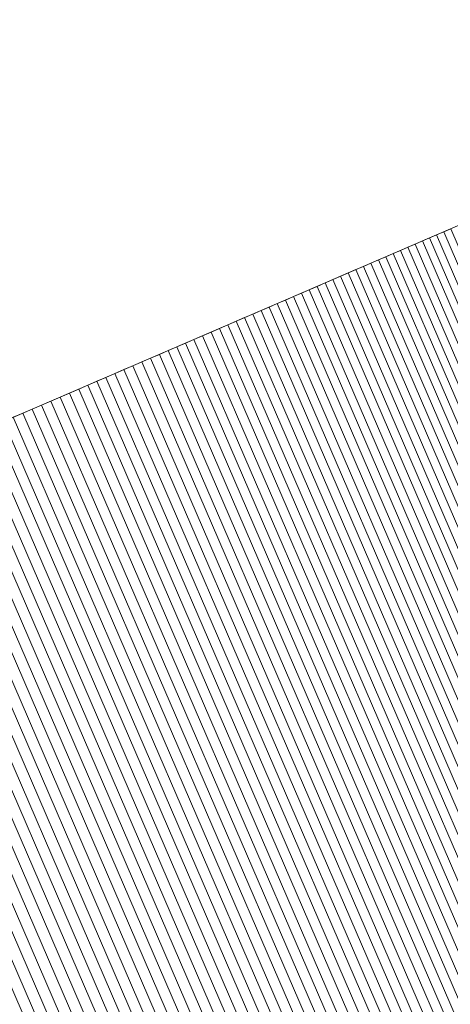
# Model space of a CAD drawing. Header units: centimetres. Extents: x -72 to 74, y -14 to 13.
# Tile 16 of 61: x -23.19 to -21.28, y 8.26 to 12.64. Entities that reach past the tile are written whole.
import ezdxf

# ---------------------------------------------------------------- set-up
doc = ezdxf.new("R2010")
doc.units = ezdxf.units.CM
doc.header["$LTSCALE"] = 2.54
doc.layers.add('Lucido design-1', color=7, linetype='Continuous')

# ---------------------------------------------------------------- blocks, each defined once
blk = doc.blocks.new('Gruppo-1')
at = {"color": 230, "linetype": 'Continuous', "lineweight": 9}
for points, invisible_edges in [([(-19.1811, 12.6131, 81.0804), (-19.1283, 12.6359, -57.895), (-72.3818, -10.3438, -57.895), (-19.1811, 12.6131, 81.0804)], 13), ([(-72.3818, -10.3438, 81.0804), (-52.9102, -1.9415, 109.0067), (-19.1811, 12.6131, 81.0804), (-72.3818, -10.3438, 81.0804)], 15), ([(-72.3818, -10.3438, -57.895), (-72.3818, -10.3438, 81.0804), (-19.1811, 12.6131, 81.0804), (-72.3818, -10.3438, -57.895)], 14), ([(-52.9102, -1.9415, 109.0067), (-34.5581, 5.9777, 107.3614), (-19.1811, 12.6131, 81.0804), (-52.9102, -1.9415, 109.0067)], 15), ([(-34.5581, 5.9777, 107.3614), (-23.9651, 10.5488, 97.6709), (-19.1811, 12.6131, 81.0804), (-34.5581, 5.9777, 107.3614)], 15), ([(-23.9651, 10.5488, 97.6709), (-20.287, 12.1359, 89.3619), (-19.1811, 12.6131, 81.0804), (-23.9651, 10.5488, 97.6709)], 15), ([(-23.9651, 10.5488, 97.6709), (-21.7009, 11.5258, 93.4032), (-20.287, 12.1359, 89.3619), (-23.9651, 10.5488, 97.6709)], 15), ([(-21.7009, 11.5258, 93.4032), (-21.0689, 11.7985, 91.8146), (-20.287, 12.1359, 89.3619), (-21.7009, 11.5258, 93.4032)], 15), ([(-21.7009, 11.5258, 93.4032), (-21.3112, 11.6939, 92.455), (-21.0689, 11.7985, 91.8146), (-21.7009, 11.5258, 93.4032)], 15), ([(-21.3112, 11.6939, 92.455), (-21.2187, 11.7338, 92.2156), (-21.0689, 11.7985, 91.8146), (-21.3112, 11.6939, 92.455)], 15), ([(-21.3112, 11.6939, 92.455), (-21.2802, 11.7073, 92.3753), (-21.2187, 11.7338, 92.2156), (-21.3112, 11.6939, 92.455)], 14), ([(-21.7009, 11.5258, 93.4032), (-21.5348, 11.5975, 93.01), (-21.3112, 11.6939, 92.455), (-21.7009, 11.5258, 93.4032)], 15), ([(-21.5348, 11.5975, 93.01), (-21.4377, 11.6394, 92.7727), (-21.3112, 11.6939, 92.455), (-21.5348, 11.5975, 93.01)], 15), ([(-21.4377, 11.6394, 92.7727), (-21.374, 11.6668, 92.6141), (-21.3112, 11.6939, 92.455), (-21.4377, 11.6394, 92.7727)], 15), ([(-21.374, 11.6668, 92.6141), (-21.3425, 11.6804, 92.5346), (-21.3112, 11.6939, 92.455), (-21.374, 11.6668, 92.6141)], 12), ([(-21.5348, 11.5975, 93.01), (-21.5022, 11.6115, 92.931), (-21.4377, 11.6394, 92.7727), (-21.5348, 11.5975, 93.01)], 14), ([(-21.5022, 11.6115, 92.931), (-21.4698, 11.6255, 92.8519), (-21.4377, 11.6394, 92.7727), (-21.5022, 11.6115, 92.931)], 12), ([(-21.4377, 11.6394, 92.7727), (-21.4057, 11.6531, 92.6935), (-21.374, 11.6668, 92.6141), (-21.4377, 11.6394, 92.7727)], 12), ([(-21.7009, 11.5258, 93.4032), (-21.6338, 11.5547, 93.2462), (-21.5348, 11.5975, 93.01), (-21.7009, 11.5258, 93.4032)], 15), ([(-21.6338, 11.5547, 93.2462), (-21.6006, 11.5691, 93.1676), (-21.5348, 11.5975, 93.01), (-21.6338, 11.5547, 93.2462)], 14), ([(-21.6006, 11.5691, 93.1676), (-21.5676, 11.5833, 93.0888), (-21.5348, 11.5975, 93.01), (-21.6006, 11.5691, 93.1676)], 12), ([(-21.7009, 11.5258, 93.4032), (-21.6673, 11.5403, 93.3248), (-21.6338, 11.5547, 93.2462), (-21.7009, 11.5258, 93.4032)], 12), ([(-23.9651, 10.5488, 97.6709), (-22.9305, 10.9952, 95.9256), (-21.7009, 11.5258, 93.4032), (-23.9651, 10.5488, 97.6709)], 15), ([(-22.9305, 10.9952, 95.9256), (-22.158, 11.3285, 94.4125), (-21.7009, 11.5258, 93.4032), (-22.9305, 10.9952, 95.9256)], 15), ([(-22.158, 11.3285, 94.4125), (-21.9426, 11.4215, 93.9491), (-21.7009, 11.5258, 93.4032), (-22.158, 11.3285, 94.4125)], 15), ([(-21.9426, 11.4215, 93.9491), (-21.8377, 11.4667, 93.7158), (-21.7009, 11.5258, 93.4032), (-21.9426, 11.4215, 93.9491)], 15), ([(-21.8377, 11.4667, 93.7158), (-21.7689, 11.4964, 93.5597), (-21.7009, 11.5258, 93.4032), (-21.8377, 11.4667, 93.7158)], 15), ([(-21.7689, 11.4964, 93.5597), (-21.7348, 11.5111, 93.4815), (-21.7009, 11.5258, 93.4032), (-21.7689, 11.4964, 93.5597)], 12), ([(-21.9426, 11.4215, 93.9491), (-21.8724, 11.4517, 93.7937), (-21.8377, 11.4667, 93.7158), (-21.9426, 11.4215, 93.9491)], 13), ([(-21.8377, 11.4667, 93.7158), (-21.8032, 11.4816, 93.6378), (-21.7689, 11.4964, 93.5597), (-21.8377, 11.4667, 93.7158)], 12), ([(-22.158, 11.3285, 94.4125), (-22.0493, 11.3754, 94.1813), (-21.9426, 11.4215, 93.9491), (-22.158, 11.3285, 94.4125)], 15), ([(-22.0493, 11.3754, 94.1813), (-22.0135, 11.3909, 94.104), (-21.9426, 11.4215, 93.9491), (-22.0493, 11.3754, 94.1813)], 14), ([(-22.0135, 11.3909, 94.104), (-21.9779, 11.4062, 94.0266), (-21.9426, 11.4215, 93.9491), (-22.0135, 11.3909, 94.104)], 12), ([(-21.9426, 11.4215, 93.9491), (-21.9074, 11.4367, 93.8714), (-21.8724, 11.4517, 93.7937), (-21.9426, 11.4215, 93.9491)], 12), ([(-22.158, 11.3285, 94.4125), (-22.1216, 11.3443, 94.3356), (-22.0493, 11.3754, 94.1813), (-22.158, 11.3285, 94.4125)], 14), ([(-22.1216, 11.3443, 94.3356), (-22.0853, 11.3599, 94.2585), (-22.0493, 11.3754, 94.1813), (-22.1216, 11.3443, 94.3356)], 12), ([(-22.9305, 10.9952, 95.9256), (-22.4954, 11.183, 95.0996), (-22.158, 11.3285, 94.4125), (-22.9305, 10.9952, 95.9256)], 15), ([(-22.4954, 11.183, 95.0996), (-22.3058, 11.2647, 94.7191), (-22.158, 11.3285, 94.4125), (-22.4954, 11.183, 95.0996)], 15), ([(-22.3058, 11.2647, 94.7191), (-22.2315, 11.2968, 94.5661), (-22.158, 11.3285, 94.4125), (-22.3058, 11.2647, 94.7191)], 15), ([(-22.2315, 11.2968, 94.5661), (-22.1946, 11.3127, 94.4894), (-22.158, 11.3285, 94.4125), (-22.2315, 11.2968, 94.5661)], 12), ([(-22.3058, 11.2647, 94.7191), (-22.2686, 11.2808, 94.6427), (-22.2315, 11.2968, 94.5661), (-22.3058, 11.2647, 94.7191)], 12), ([(-22.4954, 11.183, 95.0996), (-22.381, 11.2323, 94.8717), (-22.3058, 11.2647, 94.7191), (-22.4954, 11.183, 95.0996)], 15), ([(-22.381, 11.2323, 94.8717), (-22.3433, 11.2486, 94.7955), (-22.3058, 11.2647, 94.7191), (-22.381, 11.2323, 94.8717)], 12), ([(-22.4954, 11.183, 95.0996), (-22.457, 11.1995, 95.0238), (-22.381, 11.2323, 94.8717), (-22.4954, 11.183, 95.0996)], 14), ([(-22.457, 11.1995, 95.0238), (-22.4189, 11.2159, 94.9478), (-22.381, 11.2323, 94.8717), (-22.457, 11.1995, 95.0238)], 12), ([(-22.9305, 10.9952, 95.9256), (-22.6901, 11.0989, 95.477), (-22.4954, 11.183, 95.0996), (-22.9305, 10.9952, 95.9256)], 15), ([(-22.6901, 11.0989, 95.477), (-22.5726, 11.1496, 95.251), (-22.4954, 11.183, 95.0996), (-22.6901, 11.0989, 95.477)], 15), ([(-22.5726, 11.1496, 95.251), (-22.5339, 11.1663, 95.1754), (-22.4954, 11.183, 95.0996), (-22.5726, 11.1496, 95.251)], 12), ([(-22.6901, 11.0989, 95.477), (-22.6116, 11.1328, 95.3264), (-22.5726, 11.1496, 95.251), (-22.6901, 11.0989, 95.477)], 13), ([(-22.6901, 11.0989, 95.477), (-22.6507, 11.1159, 95.4018), (-22.6116, 11.1328, 95.3264), (-22.6901, 11.0989, 95.477)], 12), ([(-22.9305, 10.9952, 95.9256), (-22.7694, 11.0647, 95.6271), (-22.6901, 11.0989, 95.477), (-22.9305, 10.9952, 95.9256)], 15), ([(-22.9305, 10.9952, 95.9256), (-22.8496, 11.0301, 95.7766), (-22.7694, 11.0647, 95.6271), (-22.9305, 10.9952, 95.9256)], 15), ([(-22.8496, 11.0301, 95.7766), (-22.8094, 11.0474, 95.7019), (-22.7694, 11.0647, 95.6271), (-22.8496, 11.0301, 95.7766)], 12), ([(-22.7694, 11.0647, 95.6271), (-22.7296, 11.0819, 95.5521), (-22.6901, 11.0989, 95.477), (-22.7694, 11.0647, 95.6271)], 12), ([(-22.9305, 10.9952, 95.9256), (-22.89, 11.0127, 95.8512), (-22.8496, 11.0301, 95.7766), (-22.9305, 10.9952, 95.9256)], 12), ([(-23.9651, 10.5488, 97.6709), (-23.4766, 10.7595, 96.881), (-22.9305, 10.9952, 95.9256), (-23.9651, 10.5488, 97.6709)], 15), ([(-23.4766, 10.7595, 96.881), (-23.1784, 10.8882, 96.3694), (-22.9305, 10.9952, 95.9256), (-23.4766, 10.7595, 96.881)], 15), ([(-23.1784, 10.8882, 96.3694), (-23.0123, 10.9599, 96.0741), (-22.9305, 10.9952, 95.9256), (-23.1784, 10.8882, 96.3694)], 15), ([(-23.0123, 10.9599, 96.0741), (-22.9713, 10.9776, 95.9999), (-22.9305, 10.9952, 95.9256), (-23.0123, 10.9599, 96.0741)], 12), ([(-23.1784, 10.8882, 96.3694), (-23.0949, 10.9242, 96.222), (-23.0123, 10.9599, 96.0741), (-23.1784, 10.8882, 96.3694)], 15), ([(-23.0949, 10.9242, 96.222), (-23.0535, 10.9421, 96.1481), (-23.0123, 10.9599, 96.0741), (-23.0949, 10.9242, 96.222)], 12), ([(-23.4766, 10.7595, 96.881), (-23.305, 10.8336, 96.5895), (-23.1784, 10.8882, 96.3694), (-23.4766, 10.7595, 96.881)], 15), ([(-23.305, 10.8336, 96.5895), (-23.2204, 10.8701, 96.4429), (-23.1784, 10.8882, 96.3694), (-23.305, 10.8336, 96.5895)], 13), ([(-23.1784, 10.8882, 96.3694), (-23.1365, 10.9063, 96.2958), (-23.0949, 10.9242, 96.222), (-23.1784, 10.8882, 96.3694)], 12), ([(-17.8142, 9.4454, 81.0804), (-17.7614, 9.4682, -57.895), (-71.0149, -13.5114, -57.895), (-17.8142, 9.4454, 81.0804)], 13), ([(-71.0149, -13.5114, 81.0804), (-51.5433, -5.1091, 109.0067), (-17.8142, 9.4454, 81.0804), (-71.0149, -13.5114, 81.0804)], 15), ([(-71.0149, -13.5114, -57.895), (-71.0149, -13.5114, 81.0804), (-17.8142, 9.4454, 81.0804), (-71.0149, -13.5114, -57.895)], 14), ([(-51.5433, -5.1091, 109.0067), (-33.1912, 2.8101, 107.3614), (-17.8142, 9.4454, 81.0804), (-51.5433, -5.1091, 109.0067)], 15), ([(-33.1912, 2.8101, 107.3614), (-22.5982, 7.3811, 97.6709), (-17.8142, 9.4454, 81.0804), (-33.1912, 2.8101, 107.3614)], 15), ([(-22.5982, 7.3811, 97.6709), (-18.9201, 8.9682, 89.3619), (-17.8142, 9.4454, 81.0804), (-22.5982, 7.3811, 97.6709)], 15), ([(-22.5982, 7.3811, 97.6709), (-20.334, 8.3581, 93.4032), (-18.9201, 8.9682, 89.3619), (-22.5982, 7.3811, 97.6709)], 15), ([(-22.5982, 7.3811, 97.6709), (-21.5637, 7.8275, 95.9256), (-20.334, 8.3581, 93.4032), (-22.5982, 7.3811, 97.6709)], 15), ([(-21.5637, 7.8275, 95.9256), (-20.7911, 8.1609, 94.4125), (-20.334, 8.3581, 93.4032), (-21.5637, 7.8275, 95.9256)], 15)]:
    blk.add_3dface(points, dxfattribs=dict(at, invisible_edges=invisible_edges))
for points in [[(-72.3818, -10.3438, -57.895), (-71.0149, -13.5114, -57.895), (-17.7614, 9.4682, -57.895), (-19.1283, 12.6359, -57.895)], [(-21.3425, 11.6804, 92.5346), (-19.9756, 8.5128, 92.5346), (-20.0071, 8.4992, 92.6141), (-21.374, 11.6668, 92.6141)], [(-21.3112, 11.6939, 92.455), (-19.9443, 8.5263, 92.455), (-19.9756, 8.5128, 92.5346), (-21.3425, 11.6804, 92.5346)], [(-21.2802, 11.7073, 92.3753), (-19.9133, 8.5397, 92.3753), (-19.9443, 8.5263, 92.455), (-21.3112, 11.6939, 92.455)], [(-21.4377, 11.6394, 92.7727), (-20.0708, 8.4717, 92.7727), (-20.1029, 8.4578, 92.8519), (-21.4698, 11.6255, 92.8519)], [(-21.4057, 11.6531, 92.6935), (-20.0388, 8.4855, 92.6935), (-20.0708, 8.4717, 92.7727), (-21.4377, 11.6394, 92.7727)], [(-21.374, 11.6668, 92.6141), (-20.0071, 8.4992, 92.6141), (-20.0388, 8.4855, 92.6935), (-21.4057, 11.6531, 92.6935)], [(-21.5348, 11.5975, 93.01), (-20.1679, 8.4298, 93.01), (-20.2007, 8.4156, 93.0888), (-21.5676, 11.5833, 93.0888)], [(-21.5022, 11.6115, 92.931), (-20.1353, 8.4439, 92.931), (-20.1679, 8.4298, 93.01), (-21.5348, 11.5975, 93.01)], [(-21.4698, 11.6255, 92.8519), (-20.1029, 8.4578, 92.8519), (-20.1353, 8.4439, 92.931), (-21.5022, 11.6115, 92.931)], [(-21.6338, 11.5547, 93.2462), (-20.2669, 8.3871, 93.2462), (-20.3004, 8.3726, 93.3248), (-21.6673, 11.5403, 93.3248)], [(-21.6006, 11.5691, 93.1676), (-20.2337, 8.4014, 93.1676), (-20.2669, 8.3871, 93.2462), (-21.6338, 11.5547, 93.2462)], [(-21.5676, 11.5833, 93.0888), (-20.2007, 8.4156, 93.0888), (-20.2337, 8.4014, 93.1676), (-21.6006, 11.5691, 93.1676)], [(-21.7348, 11.5111, 93.4815), (-20.3679, 8.3435, 93.4815), (-20.402, 8.3288, 93.5597), (-21.7689, 11.4964, 93.5597)], [(-21.7009, 11.5258, 93.4032), (-20.334, 8.3581, 93.4032), (-20.3679, 8.3435, 93.4815), (-21.7348, 11.5111, 93.4815)], [(-21.6673, 11.5403, 93.3248), (-20.3004, 8.3726, 93.3248), (-20.334, 8.3581, 93.4032), (-21.7009, 11.5258, 93.4032)], [(-21.8377, 11.4667, 93.7158), (-20.4708, 8.2991, 93.7158), (-20.5056, 8.2841, 93.7937), (-21.8724, 11.4517, 93.7937)], [(-21.8032, 11.4816, 93.6378), (-20.4363, 8.314, 93.6378), (-20.4708, 8.2991, 93.7158), (-21.8377, 11.4667, 93.7158)], [(-21.7689, 11.4964, 93.5597), (-20.402, 8.3288, 93.5597), (-20.4363, 8.314, 93.6378), (-21.8032, 11.4816, 93.6378)], [(-21.9426, 11.4215, 93.9491), (-20.5757, 8.2538, 93.9491), (-20.611, 8.2386, 94.0266), (-21.9779, 11.4062, 94.0266)], [(-21.9074, 11.4367, 93.8714), (-20.5405, 8.269, 93.8714), (-20.5757, 8.2538, 93.9491), (-21.9426, 11.4215, 93.9491)], [(-21.8724, 11.4517, 93.7937), (-20.5056, 8.2841, 93.7937), (-20.5405, 8.269, 93.8714), (-21.9074, 11.4367, 93.8714)], [(-22.0493, 11.3754, 94.1813), (-20.6824, 8.2078, 94.1813), (-20.7184, 8.1922, 94.2585), (-22.0853, 11.3599, 94.2585)], [(-22.0135, 11.3909, 94.104), (-20.6466, 8.2232, 94.104), (-20.6824, 8.2078, 94.1813), (-22.0493, 11.3754, 94.1813)], [(-21.9779, 11.4062, 94.0266), (-20.611, 8.2386, 94.0266), (-20.6466, 8.2232, 94.104), (-22.0135, 11.3909, 94.104)], [(-22.158, 11.3285, 94.4125), (-20.7911, 8.1609, 94.4125), (-20.8277, 8.1451, 94.4894), (-22.1946, 11.3127, 94.4894)], [(-22.1216, 11.3443, 94.3356), (-20.7547, 8.1766, 94.3356), (-20.7911, 8.1609, 94.4125), (-22.158, 11.3285, 94.4125)], [(-22.0853, 11.3599, 94.2585), (-20.7184, 8.1922, 94.2585), (-20.7547, 8.1766, 94.3356), (-22.1216, 11.3443, 94.3356)], [(-22.2315, 11.2968, 94.5661), (-20.8646, 8.1291, 94.5661), (-20.9017, 8.1132, 94.6427), (-22.2686, 11.2808, 94.6427)], [(-22.1946, 11.3127, 94.4894), (-20.8277, 8.1451, 94.4894), (-20.8646, 8.1291, 94.5661), (-22.2315, 11.2968, 94.5661)], [(-22.3433, 11.2486, 94.7955), (-20.9764, 8.0809, 94.7955), (-21.0141, 8.0646, 94.8717), (-22.381, 11.2323, 94.8717)], [(-22.3058, 11.2647, 94.7191), (-20.9389, 8.0971, 94.7191), (-20.9764, 8.0809, 94.7955), (-22.3433, 11.2486, 94.7955)], [(-22.2686, 11.2808, 94.6427), (-20.9017, 8.1132, 94.6427), (-20.9389, 8.0971, 94.7191), (-22.3058, 11.2647, 94.7191)], [(-22.457, 11.1995, 95.0238), (-21.0901, 8.0318, 95.0238), (-21.1285, 8.0153, 95.0996), (-22.4954, 11.183, 95.0996)], [(-22.4189, 11.2159, 94.9478), (-21.052, 8.0483, 94.9478), (-21.0901, 8.0318, 95.0238), (-22.457, 11.1995, 95.0238)], [(-22.381, 11.2323, 94.8717), (-21.0141, 8.0646, 94.8717), (-21.052, 8.0483, 94.9478), (-22.4189, 11.2159, 94.9478)], [(-22.5339, 11.1663, 95.1754), (-21.167, 7.9987, 95.1754), (-21.2057, 7.9819, 95.251), (-22.5726, 11.1496, 95.251)], [(-22.4954, 11.183, 95.0996), (-21.1285, 8.0153, 95.0996), (-21.167, 7.9987, 95.1754), (-22.5339, 11.1663, 95.1754)], [(-22.6507, 11.1159, 95.4018), (-21.2838, 7.9482, 95.4018), (-21.3232, 7.9313, 95.477), (-22.6901, 11.0989, 95.477)], [(-22.6116, 11.1328, 95.3264), (-21.2447, 7.9651, 95.3264), (-21.2838, 7.9482, 95.4018), (-22.6507, 11.1159, 95.4018)], [(-22.5726, 11.1496, 95.251), (-21.2057, 7.9819, 95.251), (-21.2447, 7.9651, 95.3264), (-22.6116, 11.1328, 95.3264)], [(-22.7694, 11.0647, 95.6271), (-21.4025, 7.897, 95.6271), (-21.4425, 7.8798, 95.7019), (-22.8094, 11.0474, 95.7019)], [(-22.7296, 11.0819, 95.5521), (-21.3628, 7.9142, 95.5521), (-21.4025, 7.897, 95.6271), (-22.7694, 11.0647, 95.6271)], [(-22.6901, 11.0989, 95.477), (-21.3232, 7.9313, 95.477), (-21.3628, 7.9142, 95.5521), (-22.7296, 11.0819, 95.5521)], [(-22.8496, 11.0301, 95.7766), (-21.4827, 7.8624, 95.7766), (-21.5231, 7.845, 95.8512), (-22.89, 11.0127, 95.8512)], [(-22.8094, 11.0474, 95.7019), (-21.4425, 7.8798, 95.7019), (-21.4827, 7.8624, 95.7766), (-22.8496, 11.0301, 95.7766)], [(-22.9713, 10.9776, 95.9999), (-21.6044, 7.8099, 95.9999), (-21.6454, 7.7922, 96.0741), (-23.0123, 10.9599, 96.0741)], [(-22.9305, 10.9952, 95.9256), (-21.5637, 7.8275, 95.9256), (-21.6044, 7.8099, 95.9999), (-22.9713, 10.9776, 95.9999)], [(-22.89, 11.0127, 95.8512), (-21.5231, 7.845, 95.8512), (-21.5637, 7.8275, 95.9256), (-22.9305, 10.9952, 95.9256)], [(-23.0535, 10.9421, 96.1481), (-21.6866, 7.7744, 96.1481), (-21.728, 7.7566, 96.222), (-23.0949, 10.9242, 96.222)], [(-23.0123, 10.9599, 96.0741), (-21.6454, 7.7922, 96.0741), (-21.6866, 7.7744, 96.1481), (-23.0535, 10.9421, 96.1481)], [(-23.1784, 10.8882, 96.3694), (-21.8115, 7.7206, 96.3694), (-21.8535, 7.7024, 96.4429), (-23.2204, 10.8701, 96.4429)], [(-23.1365, 10.9063, 96.2958), (-21.7697, 7.7386, 96.2958), (-21.8115, 7.7206, 96.3694), (-23.1784, 10.8882, 96.3694)], [(-23.0949, 10.9242, 96.222), (-21.728, 7.7566, 96.222), (-21.7697, 7.7386, 96.2958), (-23.1365, 10.9063, 96.2958)], [(-23.2626, 10.8519, 96.5163), (-21.8957, 7.6842, 96.5163), (-21.9381, 7.6659, 96.5895), (-23.305, 10.8336, 96.5895)], [(-23.2204, 10.8701, 96.4429), (-21.8535, 7.7024, 96.4429), (-21.8957, 7.6842, 96.5163), (-23.2626, 10.8519, 96.5163)], [(-23.3476, 10.8152, 96.6626), (-21.9807, 7.6475, 96.6626), (-22.0235, 7.6291, 96.7355), (-23.3904, 10.7967, 96.7355)], [(-23.305, 10.8336, 96.5895), (-21.9381, 7.6659, 96.5895), (-21.9807, 7.6475, 96.6626), (-23.3476, 10.8152, 96.6626)], [(-23.4766, 10.7595, 96.881), (-22.1098, 7.5918, 96.881), (-22.1532, 7.5731, 96.9535), (-23.5201, 10.7408, 96.9535)], [(-23.4334, 10.7782, 96.8084), (-22.0665, 7.6105, 96.8084), (-22.1098, 7.5918, 96.881), (-23.4766, 10.7595, 96.881)], [(-23.3904, 10.7967, 96.7355), (-22.0235, 7.6291, 96.7355), (-22.0665, 7.6105, 96.8084), (-23.4334, 10.7782, 96.8084)], [(-23.5637, 10.722, 97.0259), (-22.1968, 7.5543, 97.0259), (-22.2406, 7.5354, 97.0982), (-23.6075, 10.7031, 97.0982)], [(-23.5201, 10.7408, 96.9535), (-22.1532, 7.5731, 96.9535), (-22.1968, 7.5543, 97.0259), (-23.5637, 10.722, 97.0259)], [(-23.6515, 10.6841, 97.1703), (-22.2846, 7.5164, 97.1703), (-22.3288, 7.4973, 97.2422), (-23.6957, 10.665, 97.2422)], [(-23.6075, 10.7031, 97.0982), (-22.2406, 7.5354, 97.0982), (-22.2846, 7.5164, 97.1703), (-23.6515, 10.6841, 97.1703)], [(-23.7847, 10.6266, 97.3857), (-22.4178, 7.4589, 97.3857), (-22.4626, 7.4396, 97.4572), (-23.8295, 10.6073, 97.4572)], [(-23.7401, 10.6458, 97.314), (-22.3732, 7.4782, 97.314), (-22.4178, 7.4589, 97.3857), (-23.7847, 10.6266, 97.3857)], [(-23.6957, 10.665, 97.2422), (-22.3288, 7.4973, 97.2422), (-22.3732, 7.4782, 97.314), (-23.7401, 10.6458, 97.314)], [(-23.8745, 10.5878, 97.5286), (-22.5076, 7.4202, 97.5286), (-22.5528, 7.4007, 97.5998), (-23.9197, 10.5683, 97.5998)], [(-23.8295, 10.6073, 97.4572), (-22.4626, 7.4396, 97.4572), (-22.5076, 7.4202, 97.5286), (-23.8745, 10.5878, 97.5286)], [(-23.9651, 10.5488, 97.6709), (-22.5982, 7.3811, 97.6709), (-22.6437, 7.3614, 97.7418), (-24.0106, 10.5291, 97.7418)], [(-23.9197, 10.5683, 97.5998), (-22.5528, 7.4007, 97.5998), (-22.5982, 7.3811, 97.6709), (-23.9651, 10.5488, 97.6709)], [(-24.0564, 10.5093, 97.8126), (-22.6895, 7.3417, 97.8126), (-22.7355, 7.3218, 97.8833), (-24.1024, 10.4895, 97.8833)], [(-24.0106, 10.5291, 97.7418), (-22.6437, 7.3614, 97.7418), (-22.6895, 7.3417, 97.8126), (-24.0564, 10.5093, 97.8126)], [(-24.1485, 10.4696, 97.9537), (-22.7816, 7.3019, 97.9537), (-22.828, 7.2819, 98.0241), (-24.1949, 10.4496, 98.0241)], [(-24.1024, 10.4895, 97.8833), (-22.7355, 7.3218, 97.8833), (-22.7816, 7.3019, 97.9537), (-24.1485, 10.4696, 97.9537)], [(-24.2882, 10.4093, 98.1643), (-22.9213, 7.2417, 98.1643), (-22.9682, 7.2214, 98.2342), (-24.3351, 10.3891, 98.2342)], [(-24.2414, 10.4295, 98.0943), (-22.8745, 7.2618, 98.0943), (-22.9213, 7.2417, 98.1643), (-24.2882, 10.4093, 98.1643)], [(-24.1949, 10.4496, 98.0241), (-22.828, 7.2819, 98.0241), (-22.8745, 7.2618, 98.0943), (-24.2414, 10.4295, 98.0943)], [(-24.3822, 10.3687, 98.3039), (-23.0153, 7.2011, 98.3039), (-23.0626, 7.1807, 98.3735), (-24.4295, 10.3483, 98.3735)], [(-24.3351, 10.3891, 98.2342), (-22.9682, 7.2214, 98.2342), (-23.0153, 7.2011, 98.3039), (-24.3822, 10.3687, 98.3039)], [(-24.477, 10.3278, 98.4429), (-23.1101, 7.1602, 98.4429), (-23.1578, 7.1396, 98.5121), (-24.5247, 10.3073, 98.5121)], [(-24.4295, 10.3483, 98.3735), (-23.0626, 7.1807, 98.3735), (-23.1101, 7.1602, 98.4429), (-24.477, 10.3278, 98.4429)], [(-24.5247, 10.3073, 98.5121), (-23.1578, 7.1396, 98.5121), (-23.2057, 7.1189, 98.5812), (-24.5726, 10.2866, 98.5812)]]:
    blk.add_3dface(points, dxfattribs=at)
blk = doc.blocks.new('Gruppo-3-1')
at = {"color": 230}
blk.add_blockref('Gruppo-1', (0, 0), dxfattribs=at)

msp = doc.modelspace()

# ---------------------------------------------------------------- block references
at = {"layer": 'Lucido design-1', "color": 230, "true_color": 0xff0066}
msp.add_blockref('Gruppo-3-1', (0, 0), dxfattribs=at)

doc.saveas('drawing.dxf')
